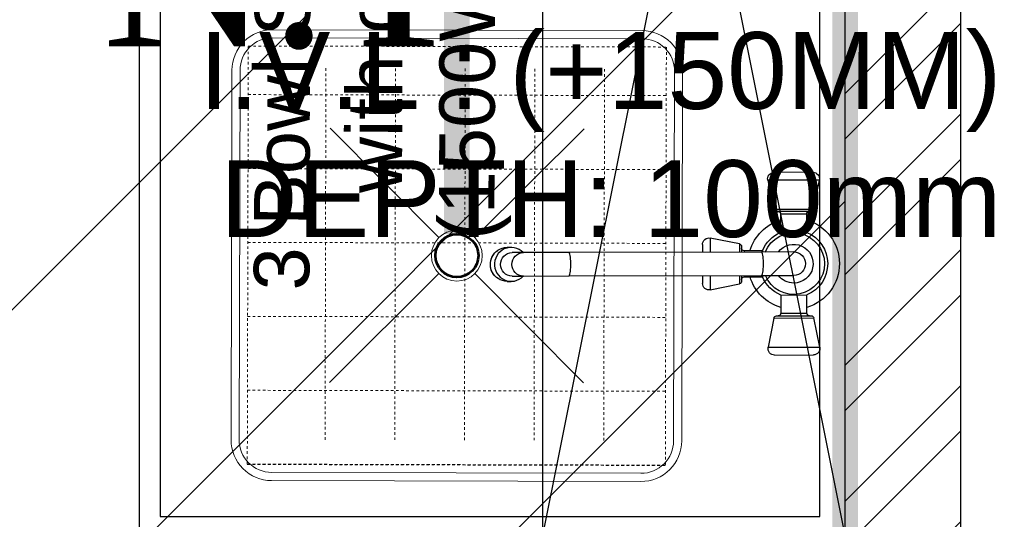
# Model space of a CAD drawing. Header units: inches. Extents: x 704 to 259546, y -107711 to 151004.
# Tile 71 of 256: x 127589 to 127627, y 20716 to 20736. Entities that reach past the tile are written whole.
import ezdxf

# ---------------------------------------------------------------- set-up
doc = ezdxf.new("R2010")
doc.units = ezdxf.units.IN
doc.header["$MEASUREMENT"] = 0
doc.linetypes.add('HIDDEN2', pattern=[0.1875, 0.125, -0.0625])
doc.layers.add('A-FORMATEXT', color=255, linetype='Continuous')
doc.layers.add('PP BALL VALVE', color=7, linetype='Continuous')
for name, color, linetype, lineweight in [('EQUIP DIM', 8, 'Continuous', 0), ('EQUIPMENT', 3, 'Continuous', 25), ('FLOOR RAISE', 4, 'Continuous', 5), ('PD_BRICK WALL_230', 4, 'Continuous', 50), ('PD_HATCH', 45, 'Continuous', 9), ('PP-TEXT', 7, 'Continuous', 40)]:
    doc.layers.add(name, color=color, linetype=linetype, lineweight=lineweight)
doc.styles.add('Arial', font='GOTHIC.TTF')
doc.styles.get("Standard").update_dxf_attribs({"font": 'arial.ttf', "height": 6})

# ---------------------------------------------------------------- blocks, each defined once
blk = doc.blocks.new('SINK 510')
at = {"layer": 'EQUIPMENT', "color": 8, "lineweight": 0}
for p, q in [((168040.9, 33385.6), (168174, 33252.5)), ((168351, 33385.6), (168217.9, 33252.5)), ((168174, 33208.6), (168040.9, 33075.5)), ((168217.9, 33208.6), (168351, 33075.5))]:
    blk.add_line(p, q, dxfattribs=at)
at = {"layer": 'EQUIPMENT', "color": 8, "lineweight": 13}
blk.add_lwpolyline([(168421.3, 32955.6), (167970.5, 32955.6, -0.414214), (167921, 33005.2), (167921, 33456, -0.414214), (167970.5, 33505.5), (168421.3, 33505.5, -0.414214), (168471, 33455.9), (168471, 33005.2, -0.414214)], format="xyb", close=True, dxfattribs=at)
at = {"layer": 'EQUIPMENT', "color": 8, "lineweight": 0}
blk.add_lwpolyline([(168421.3, 32965.5), (167970.5, 32965.5, -0.414214), (167930.9, 33005.2), (167930.9, 33456, -0.414214), (167970.5, 33495.6), (168421.3, 33495.6, -0.414214), (168461, 33455.9), (168461, 33005.2, -0.414214)], format="xyb", close=True, dxfattribs=at)
at = {"layer": 'EQUIPMENT', "color": 8, "linetype": 'HIDDEN2', "lineweight": 0}
blk.add_lwpolyline([(167940.9, 33485.6), (167940.9, 32975.5), (168451, 32975.5), (168451, 33485.6)], close=True, dxfattribs=at)
for points in [[(168000.2, 33485.6), (168000.2, 32975.5)], [(168090.4, 33485.6), (168090.4, 32975.5)], [(168180.5, 33485.6), (168180.5, 32975.5)], [(168270.7, 33485.6), (168270.7, 32975.5)], [(168360.9, 33485.6), (168360.9, 32975.5)], [(167967.9, 33390.8), (168421.3, 33390.8)], [(167967.9, 33305.8), (168421.3, 33305.8)], [(167967.9, 33220.8), (168421.3, 33220.8)], [(167967.9, 33135.8), (168421.3, 33135.8)], [(167967.9, 33050.8), (168421.3, 33050.8)]]:
    blk.add_lwpolyline(points, dxfattribs=at)
at = {"layer": 'EQUIPMENT', "color": 8, "linetype": 'HIDDEN2'}
blk.add_lwpolyline([(168451, 33485.6), (168451, 32975.5)], dxfattribs=at)
at = {"layer": 'EQUIPMENT', "color": 8, "lineweight": 0}
for radius in [31, 26.3]:
    blk.add_circle((168196, 33230.5), radius, dxfattribs=at)
blk = doc.blocks.new('sfv')
at = {"layer": 'EQUIPMENT', "color": 8, "linetype": 'Continuous'}
for p, q in [((-10910.49, -25959.56), (-10910.49, -25955.65)), ((-10877.99, -25955.65), (-10877.99, -25959.56)), ((-10905.49, -25971.28), (-10905.49, -25960.42)), ((-10882.99, -25960.42), (-10882.99, -25971.28)), ((-10905.49, -26014.72), (-10905.49, -25971.28)), ((-10882.99, -25971.28), (-10882.99, -26014.72)), ((-10905.49, -26199.37), (-10905.49, -26014.72)), ((-10882.99, -26014.72), (-10882.99, -26199.37)), ((-10912.87, -26142.86), (-10905.49, -26142.86)), ((-10882.99, -26142.86), (-10875.61, -26142.86)), ((-10913.39, -26178.35), (-10919, -26150.34)), ((-10919, -26150.34), (-10905.49, -26150.34)), ((-10882.99, -26150.34), (-10869.49, -26150.34)), ((-10869.49, -26150.34), (-10875.09, -26178.35)), ((-10913.39, -26178.35), (-10905.49, -26178.35)), ((-10910.94, -26180.36), (-10905.49, -26180.36)), ((-10906.74, -26200.36), (-10906.74, -26182.86)), ((-10906.74, -26182.86), (-10905.49, -26182.86)), ((-10882.99, -26178.35), (-10875.09, -26178.35)), ((-10882.99, -26180.36), (-10877.54, -26180.36)), ((-10882.99, -26182.86), (-10881.74, -26182.86)), ((-10881.74, -26182.86), (-10881.74, -26200.36)), ((-10906.74, -26200.36), (-10905.49, -26200.36)), ((-10905.49, -26230.36), (-10905.49, -26199.37)), ((-10882.99, -26199.37), (-10882.99, -26230.36)), ((-10882.99, -26200.36), (-10881.74, -26200.36)), ((-10981.74, -26248.99), (-10981.74, -26211.73)), ((-10974.27, -26205.6), (-10946.25, -26211.21)), ((-10974.27, -26255.11), (-10974.27, -26205.6)), ((-10946.25, -26249.51), (-10946.25, -26211.21)), ((-10842.23, -26211.21), (-10814.22, -26205.6)), ((-10842.23, -26211.21), (-10842.23, -26249.51)), ((-10814.22, -26205.6), (-10814.22, -26255.11)), ((-10806.74, -26211.73), (-10806.74, -26248.99)), ((-10944.24, -26247.06), (-10944.24, -26213.66)), ((-10941.74, -26217.86), (-10924.24, -26217.86)), ((-10941.74, -26242.86), (-10941.74, -26217.86)), ((-10924.24, -26242.86), (-10924.24, -26217.86)), ((-10864.24, -26217.86), (-10846.74, -26217.86)), ((-10864.24, -26217.86), (-10864.24, -26242.86)), ((-10846.74, -26217.86), (-10846.74, -26242.86)), ((-10844.24, -26213.66), (-10844.24, -26247.06)), ((-10946.25, -26249.51), (-10974.27, -26255.11)), ((-10924.24, -26242.86), (-10941.74, -26242.86)), ((-10846.74, -26242.86), (-10864.24, -26242.86)), ((-10814.22, -26255.11), (-10842.23, -26249.51))]:
    blk.add_line(p, q, dxfattribs=at)
for points in [[(-10905.49, -25971.1), (-10905.51, -25971.09), (-10907.16, -25969.26), (-10908.52, -25967.2), (-10909.53, -25964.97), (-10910.19, -25962.6), (-10910.48, -25960.17), (-10910.38, -25957.72), (-10909.91, -25955.32), (-10909.07, -25953.01), (-10907.88, -25950.86), (-10906.37, -25948.91), (-10904.58, -25947.21), (-10902.54, -25945.8), (-10900.32, -25944.71), (-10897.94, -25943.97), (-10895.48, -25943.6), (-10893, -25943.6), (-10890.54, -25943.97), (-10888.17, -25944.71), (-10885.94, -25945.8), (-10883.9, -25947.21), (-10882.11, -25948.91), (-10880.6, -25950.86), (-10879.41, -25953.01), (-10878.57, -25955.32), (-10878.1, -25957.72), (-10878, -25960.17), (-10878.29, -25962.6), (-10878.95, -25964.97), (-10879.97, -25967.2), (-10881.32, -25969.26), (-10882.97, -25971.09), (-10882.99, -25971.1)], [(-10882.99, -26014.72), (-10883.18, -26015.08), (-10883.75, -26015.43), (-10884.68, -26015.75), (-10885.93, -26016.04), (-10887.46, -26016.28), (-10889.23, -26016.47), (-10891.16, -26016.6), (-10893.2, -26016.67), (-10895.28, -26016.67), (-10897.32, -26016.6), (-10899.26, -26016.47), (-10901.02, -26016.28), (-10902.55, -26016.04), (-10903.81, -26015.75), (-10904.73, -26015.43), (-10905.3, -26015.08), (-10905.49, -26014.72)], [(-10882.99, -26199.37), (-10883.18, -26199.73), (-10883.75, -26200.08), (-10884.68, -26200.4), (-10885.93, -26200.69), (-10887.46, -26200.93), (-10889.23, -26201.12), (-10891.16, -26201.25), (-10893.2, -26201.32), (-10895.28, -26201.32), (-10897.32, -26201.25), (-10899.26, -26201.12), (-10901.02, -26200.93), (-10902.55, -26200.69), (-10903.81, -26200.4), (-10904.73, -26200.08), (-10905.3, -26199.73), (-10905.49, -26199.37)]]:
    blk.add_lwpolyline(points, dxfattribs=at)
for centre, radius, start, end in [((-10894.24, -25956), 16.37, 33.48866, 145.49719), ((-10894.24, -25955.81), 16.24, 45.43296, 145.8895), ((-10894.65, -25955.66), 15.84, 145.68555, 179.95156), ((-10894.24, -25960.56), 11.25, 0.68507, 179.31493), ((-10893.82, -25955.66), 15.83, 0.02949, 33.29039), ((-10894.24, -25971.41), 11.25, 0.68507, 179.31493), ((-10912.87, -26149.11), 6.25, 90, 191.30993), ((-10875.61, -26149.11), 6.25, 348.69007, 90), ((-10910.94, -26177.86), 2.5, 191.30993, 270), ((-10909.24, -26182.86), 2.5, 0, 90), ((-10879.24, -26182.86), 2.5, 90, 180), ((-10877.54, -26177.86), 2.5, 270, 348.69007), ((-10894.24, -26230.36), 43.75, 106.60155, 163.39845), ((-10894.24, -26230.36), 43.75, 16.60155, 73.39845), ((-10894.24, -26230.36), 32.5, 112.61986, 157.38014), ((-10894.24, -26230.36), 29.49, 112.42642, 270), ((-10894.24, -26230.36), 29.49, 270, 67.57358), ((-10894.24, -26230.36), 32.5, 22.61986, 67.38014), ((-10975.49, -26211.73), 6.25, 78.69007, 180), ((-10946.74, -26213.66), 2.5, 0, 78.69007), ((-10841.74, -26213.66), 2.5, 101.30993, 180), ((-10812.99, -26211.73), 6.25, 0, 101.30993), ((-10941.74, -26215.36), 2.5, 180, 270), ((-10894.24, -26230.36), 18.54, 127.3515, 0), ((-10894.24, -26230.36), 18.54, 0, 52.6485), ((-10846.74, -26215.36), 2.5, 270, 0), ((-10894.24, -26230.36), 11.25, 180, 0), ((-10975.49, -26248.99), 6.25, 180, 281.30993), ((-10946.74, -26247.06), 2.5, 281.30993, 0), ((-10941.74, -26245.36), 2.5, 90, 180), ((-10894.24, -26230.36), 43.75, 196.60155, 343.39845), ((-10894.24, -26230.36), 32.5, 202.61986, 270), ((-10894.24, -26230.36), 32.5, 270, 337.38014), ((-10846.74, -26245.36), 2.5, 0, 90), ((-10841.74, -26247.06), 2.5, 180, 258.69007), ((-10812.99, -26248.99), 6.25, 258.69007, 0)]:
    blk.add_arc(centre, radius, start, end, dxfattribs=at)
blk = doc.blocks.new('A$C1D4F2A26')
at = {"layer": 'EQUIPMENT', "color": 8, "ltscale": 12}
for p, q in [((6405.61, -7652.61), (6705.62, -6153.88)), ((6405.62, -6153.88), (6705.61, -7652.61))]:
    blk.add_line(p, q, dxfattribs=at)
at = {"layer": 'EQUIPMENT', "color": 8}
for points in [[(6005.61, -7652.61), (6705.61, -7652.61), (6705.61, -6153.88), (6005.61, -6153.88)], [(6026.25, -7631.86), (6680.42, -7631.97), (6680.52, -6174.62), (6026.35, -6174.52)]]:
    blk.add_lwpolyline(points, close=True, dxfattribs=at)
at = {"layer": 'EQUIPMENT', "color": 8, "ltscale": 12}
blk.add_lwpolyline([(6405.61, -7652.61), (6705.61, -7652.61), (6705.62, -6153.88), (6405.62, -6153.88)], close=True, dxfattribs=at)
at = {"layer": 'EQUIPMENT', "color": 8}
for name, p, xscale, yscale, zscale, rotation in [('SINK 510', (33661.31, 129256.11), -0.8127174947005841, 0.8127174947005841, 0.8127174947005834, 89.8600703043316), ('sfv', (-20458.59, -18719.98), -1.034709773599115, 1.034709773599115, 1.034709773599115, 90.13992969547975)]:
    blk.add_blockref(name, p, dxfattribs=dict(at, xscale=xscale, yscale=yscale, zscale=zscale, rotation=rotation))
at = {"layer": 'EQUIP DIM', "color": 8, "char_height": 45, "attachment_point": 1}
for s, insert, width, rotation in [('\\pi28.439;{\\H1.2222x;\\C256;3 Bowl Sink for Dishwash \\P\\pi125.42;with overhead shelf \\P\\pi79.124;(1500WX700DX850H)}', (6119.03, -7436.2), 915.3032, 89.80036), ('\\pi18.48;{\\H1.2222x;\\C256;Dirty Dish Landing \\P\\pi-51.695;(1200WX700DX850H)}', (6083.17, -5667.82), 653.6647, 89.80036), ('\\pi301.72;{\\H1.2222x;\\C256;Two Burner\\P\\pi190.2;\\H0.81818x;(1200WX750DX850H)}', (3561.87, -7216.96, -11.81), 999.8121, 1.02948)]:
    blk.add_mtext(s, dxfattribs=dict(at, insert=insert, width=width, rotation=rotation))
blk = doc.blocks.new('GF')
at = {"layer": 'PD_HATCH'}
h = blk.add_hatch(dxfattribs=at)
h.set_pattern_fill('ANSI32', color=8, scale=10)
h.set_pattern_definition([(45, (-14275.403, 2047.8815), (-2.65165043, 2.65165043), []), (45, (-14273.6353, 2047.8815), (-2.65165043, 2.65165043), [])])
h.paths.add_polyline_path([(128238.35, 20697.635), (128071.85, 20697.635), (128071.85, 20688.635), (128238.35, 20688.635)])
h.paths.add_polyline_path([(128056.85, 20697.635), (128034.35, 20697.635), (128034.35, 20688.635), (128056.85, 20688.635)])
h.paths.add_polyline_path([(127914.35, 20697.635), (127891.85, 20697.635), (127891.85, 20688.635), (127914.35, 20688.635)])
h.paths.add_polyline_path([(127876.85, 20697.635), (127852.1, 20697.635), (127852.1, 20688.635), (127876.85, 20688.635)])
h.paths.add_polyline_path([(127721.478, 20697.635), (127707.35, 20697.635), (127707.35, 20688.635), (127732.1, 20688.635), (127732.1, 20697.635), (127725.978, 20697.635), (127725.978, 21016.634), (127721.478, 21016.634)])
h.paths.add_polyline_path([(127620.978, 21016.635), (127625.478, 21016.635), (127625.478, 20697.635), (127620.978, 20697.635)])
h.paths.add_polyline_path([(127338.35, 20688.635), (127363.1, 20688.635), (127363.1, 20697.635), (127356.978, 20697.635), (127356.978, 21016.635), (127332.978, 21016.635), (127332.978, 21012.135), (127352.478, 21012.135), (127352.478, 20697.635), (127338.35, 20697.635)])
h.paths.add_polyline_path([(127667.6, 20697.635), (127692.35, 20697.635), (127692.35, 20688.635), (127667.6, 20688.635)])
h.paths.add_polyline_path([(127547.6, 20697.635), (127522.85, 20697.635), (127522.85, 20688.635), (127547.6, 20688.635)])
h.paths.add_polyline_path([(127483.1, 20697.635), (127507.85, 20697.635), (127507.85, 20688.635), (127483.1, 20688.635)])
at = {"layer": 'PD_BRICK WALL_230', "color": 8, "lineweight": 30}
blk.add_lwpolyline([(127620.978, 21016.635), (127625.478, 21016.635), (127625.478, 20697.635), (127620.978, 20697.635)], close=True, dxfattribs=at)
at = {"layer": 'EQUIPMENT', "color": 8, "xscale": 0.03937002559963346, "yscale": 0.03937002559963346, "zscale": 0.03937002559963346}
blk.add_blockref('A$C1D4F2A26', (127356.978, 21016.635), dxfattribs=at)

msp = doc.modelspace()

# ---------------------------------------------------------------- hatches: boundary and pattern name
at = {"layer": 'FLOOR RAISE'}
h = msp.add_hatch(dxfattribs=at)
h.set_pattern_fill('ANSI31', color=256, scale=80)
h.set_pattern_definition([(45, (996.19, 0), (-7.0710678, 7.0710678), [])])
h.paths.add_polyline_path([(127356.978, 20697.635), (127356.979, 21010.73), (127506.35, 21010.73), (127506.35, 20998.635), (127524.76, 20998.635), (127524.76, 21010.729), (127620.978, 21010.729), (127620.978, 20697.635), (127522.85, 20697.635), (127522.856, 20706.63), (127507.85, 20706.63), (127507.85, 20697.635), (127363.1, 20697.635)])

# ---------------------------------------------------------------- linework, layer by layer
at = {"layer": 'A-FORMATEXT', "color": 3, "lineweight": 53, "const_width": 1}
msp.add_lwpolyline([(127605.818, 20727.186), (127605.818, 20743.999)], dxfattribs=at)
at = {"layer": 'A-FORMATEXT', "color": 3, "lineweight": 53}
msp.add_circle((127605.818, 20726.346), 0.839, dxfattribs=at)
at = {"layer": 'FLOOR RAISE', "const_width": 1}
msp.add_lwpolyline([(127363.1, 20697.635), (127356.978, 20697.635), (127356.979, 21010.73), (127506.35, 21010.73), (127506.35, 20998.635), (127524.76, 20998.635), (127524.76, 21010.729), (127620.978, 21010.729), (127620.978, 20697.635), (127522.85, 20697.635), (127522.856, 20706.63), (127507.85, 20706.63), (127507.85, 20697.635), (127363.1, 20697.635)], dxfattribs=at)
at = {"layer": 'PP BALL VALVE', "lineweight": 53}
msp.add_circle((130061.482, 21646.646), 129357.588, dxfattribs=at)

# ---------------------------------------------------------------- block references
at = {"lineweight": 53}
msp.add_blockref('GF', (0, 0), dxfattribs=at)

# ---------------------------------------------------------------- texts
at = {"layer": 'PP-TEXT', "insert": (127591.974, 20734.381), "char_height": 6, "width": 26.6614, "attachment_point": 7, "style": 'Arial'}
msp.add_mtext('{\\fTimes New Roman|b0|i0|c0|p0;N.T}', dxfattribs=at)
at = {"layer": 'PP-TEXT', "insert": (127627.077, 20740.072), "char_height": 3, "attachment_point": 3}
msp.add_mtext('F.F.L : (+250MM)\\PI.V.L : (+150MM)\\PDEPTH: 100mm', dxfattribs=at)

doc.saveas('drawing.dxf')
